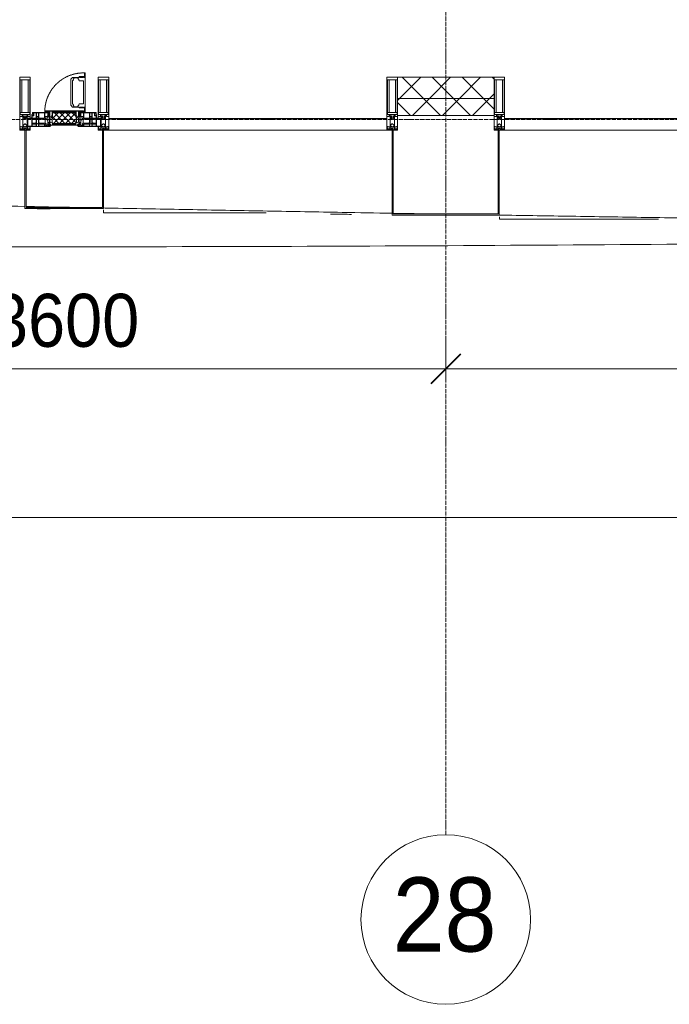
# Model space of a CAD drawing. Header units: millimetres. Extents: x 5617 to 137814, y 7718 to 189336.
# Tile 18 of 97: x 45245 to 48310, y 11226 to 15872. Entities that reach past the tile are written whole.
import ezdxf

# ---------------------------------------------------------------- set-up
doc = ezdxf.new("R2010")
doc.units = ezdxf.units.MM
for name, pattern in [('-D1-02х01', [3, 2, -1]), ('ADSK_Линия сетки', [25, 20, -2.5, 0, -2.5]), ('Линия сетки', [25, 20, -2.5, 0, -2.5])]:
    doc.linetypes.add(name, pattern=pattern)
for name, color, linetype, lineweight in [('Импосты витража', 7, 'Continuous', 18), ('Колонны', 7, 'Continuous', 18), ('Окна', 7, 'Continuous', 18), ('Оси', 7, 'Continuous', 9), ('Панели витража', 7, 'Continuous', 18), ('Размеры', 7, 'Continuous', 9), ('Размеры-100', 7, 'Continuous', 9), ('Стены разрез', 7, 'Continuous', 40), ('Стены штриховка', 7, 'Continuous', 40), ('Форма', 7, 'Continuous', 18), ('Формообразующий элемент-перекрытие', 7, 'Continuous', 18), ('Элементы узлов', 7, 'Continuous', 18)]:
    doc.layers.add(name, color=color, linetype=linetype, lineweight=lineweight)
doc.styles.add('Arial', font='arial.ttf', dxfattribs={"width": 0.9, "height": 250})
doc.styles.add('Arial_1', font='arial.ttf', dxfattribs={"width": 0.9, "height": 350})
doc.dimstyles.new('Основной_2_5_мм', dxfattribs={"dimscale": 304.8, "dimtxt": 255.06485, "dimasz": 0.463911, "dimexe": 0.492126, "dimexo": 0.492126, "dimgap": 0.098425, "dimtad": 1, "dimdec": 0, "dimdsep": 46, "dimtxsty": 'Arial', "dimblk1": 'OBLIQUE', "dimblk2": 'OBLIQUE', "dimsah": 1, "dimcen": 0.09, "dimdle": 0.492126, "dimazin": 2, "dimtfac": 1, "dimtdec": 4, "dimtix": 1, "dimtmove": 0, "dimatfit": 3, "dimfxl": 1, "dimtvp": 1, "dimtolj": 1, "dimtzin": 0, "dimlwd": 20, "dimlwe": 20, "dimarcsym": 2})
pattern_1 = [(45, (0, 0), (-70.71068, 70.71068), []), (135, (0, 0), (-70.71068, -70.71068), [])]

# ---------------------------------------------------------------- blocks, each defined once
blk = doc.blocks.new('System Panel - A_PAN_Glass-7508020-МКСС_К4_L12_41_700_')
at = {"layer": 'Панели витража', "color": 253, "lineweight": 5, "true_color": 0xaaaaaa}
for p, q in [((656.25, 55), (-656.25, 55)), ((-656.25, 55), (-656.25, 0)), ((656.25, 0), (656.25, 55)), ((-656.25, 0), (656.25, 0))]:
    blk.add_line(p, q, dxfattribs=at)
blk = doc.blocks.new('Rectangular Mullion - 50Wx250H-2623690-МКСС_К4_L12_41_700_')
at = {"layer": 'Элементы узлов', "color": 253, "lineweight": 5, "true_color": 0xaaaaaa}
for p, q in [((-25, 65.2), (-25, 250)), ((-25, 250), (0, 250)), ((-23, 237.3), (0, 237.3)), ((-23, 237.3), (-23, 73.6)), ((-14.9, 84), (-14.9, 237.3)), ((25, 250), (0, 250)), ((23, 237.3), (0, 237.3)), ((14.9, 84), (14.9, 237.3)), ((23, 237.3), (23, 73.6)), ((25, 65.2), (25, 250)), ((-14, 65.2), (-25, 65.2)), ((0, 84), (-23, 84)), ((-0.5, 73.6), (-23, 73.6)), ((-14, 71.3), (-14, 65.2)), ((-10, 71.3), (-14, 71.3)), ((-10, 53), (-10, 71.3)), ((-8.7, 53), (-10, 53)), ((-10, 53), (-10, 17)), ((-8.7, 53), (-7, 54.7)), ((-7, 65.2), (-5.9, 67.3)), ((-7, 65.2), (-7, 54.7)), ((-4.1, 67.3), (-5.9, 67.3)), ((-4.1, 67.3), (-2.9, 65.1)), ((-2.9, 65.1), (-2.9, 54.6)), ((-1.3, 53), (-2.9, 54.6)), ((0, 53), (-1.3, 53)), ((0, 84), (23, 84)), ((0, 53), (1.3, 53)), ((0.5, 73.6), (23, 73.6)), ((1.3, 53), (2.9, 54.6)), ((4.1, 67.3), (2.9, 65.1)), ((2.9, 65.1), (2.9, 54.6)), ((4.1, 67.3), (5.9, 67.3)), ((7, 65.2), (5.9, 67.3)), ((7, 65.2), (7, 54.7)), ((8.7, 53), (7, 54.7)), ((8.7, 53), (10, 53)), ((10, 71.3), (14, 71.3)), ((10, 53), (10, 71.3)), ((10, 53), (10, 17)), ((14, 71.3), (14, 65.2)), ((14, 65.2), (25, 65.2)), ((-23.8, 14.6), (-25, 14.2)), ((-25, 0), (-25, 14.2)), ((-22.3, 17), (-23.8, 17)), ((-23.8, 17), (-23.8, 14.6)), ((-22.5, 10.6), (-23.8, 14.6)), ((-22.5, 10.6), (-23.7, 9.9)), ((-23.7, 1.3), (-23.7, 9.9)), ((-23.7, 1.3), (-11.8, 1.3)), ((-23.2, 10.2), (-22.5, 8)), ((-22.5, 8), (-22.5, 4.5)), ((-21.3, 4.5), (-22.5, 4.5)), ((-22.3, 17), (-22.3, 16)), ((-22.3, 16), (-21.3, 16)), ((-19, 17.6), (-21.3, 16)), ((-21.3, 4.5), (-21.3, 6.5)), ((-21.3, 6.5), (-14.2, 6.5)), ((-18.4, 16.6), (-19, 17.6)), ((-7.4, 16.6), (-18.4, 16.6)), ((-14.2, 6.5), (-14.2, 4.5)), ((-13.2, 4.5), (-14.2, 4.5)), ((-13.2, 4.5), (-12.2, 7.2)), ((-12.7, 7.6), (-11.3, 11.4)), ((-12.7, 7.6), (-11.8, 6.9)), ((-12.2, 9), (-12.2, 14.8)), ((-12.2, 14.8), (0, 14.8)), ((-11.8, 1.3), (-11.8, 6.9)), ((-10.5, 11.2), (-11.3, 11.4)), ((-10.5, 1.5), (-10.5, 11.2)), ((-4.8, 1.5), (-10.5, 1.5)), ((-10, 17), (-7.5, 17)), ((-8.5, 23), (-1.5, 30)), ((-8.5, 18.5), (-8.5, 23)), ((-7.5, 18.5), (-8.5, 18.5)), ((-7.5, 17), (-7.5, 18.5)), ((-7.4, 18), (-7.4, 16.6)), ((-2.6, 18), (-7.4, 18)), ((0, 8), (-4.8, 8)), ((-4.8, 1.5), (-4.8, 8)), ((-2.6, 18), (-2.6, 16.8)), ((-2.6, 16.8), (0, 16.8)), ((-1.5, 30), (0, 30)), ((1.5, 30), (0, 30)), ((2.6, 16.8), (0, 16.8)), ((0, 14.8), (0, 16.8)), ((0, 14.8), (0, 16.8)), ((12.2, 14.8), (0, 14.8)), ((0, 0), (0, 8)), ((0, 8), (4.8, 8)), ((0, 0), (0, 8)), ((8.5, 23), (1.5, 30)), ((2.6, 18), (2.6, 16.8)), ((2.6, 18), (7.4, 18)), ((4.8, 1.5), (4.8, 8)), ((4.8, 1.5), (10.5, 1.5)), ((7.4, 18), (7.4, 16.6)), ((7.4, 16.6), (18.4, 16.6)), ((7.5, 18.5), (8.5, 18.5)), ((7.5, 17), (7.5, 18.5)), ((10, 17), (7.5, 17)), ((8.5, 18.5), (8.5, 23)), ((10.5, 11.2), (11.3, 11.4)), ((10.5, 1.5), (10.5, 11.2)), ((12.7, 7.6), (11.3, 11.4)), ((12.7, 7.6), (11.8, 6.9)), ((11.8, 1.3), (11.8, 6.9)), ((23.7, 1.3), (11.8, 1.3)), ((12.2, 9), (12.2, 14.8)), ((13.2, 4.5), (12.2, 7.2)), ((13.2, 4.5), (14.2, 4.5)), ((21.3, 6.5), (14.2, 6.5)), ((14.2, 6.5), (14.2, 4.5)), ((18.4, 16.6), (19, 17.6)), ((19, 17.6), (21.3, 16)), ((22.3, 16), (21.3, 16)), ((21.3, 4.5), (21.3, 6.5)), ((21.3, 4.5), (22.5, 4.5)), ((22.3, 17), (22.3, 16)), ((22.3, 17), (23.8, 17)), ((22.5, 10.6), (23.8, 14.6)), ((22.5, 10.6), (23.7, 9.9)), ((23.2, 10.2), (22.5, 8)), ((22.5, 8), (22.5, 4.5)), ((23.7, 1.3), (23.7, 9.9)), ((23.8, 17), (23.8, 14.6)), ((23.8, 14.6), (25, 14.2)), ((25, 0), (25, 14.2)), ((-25, 0), (0, 0)), ((25, 0), (0, 0))]:
    blk.add_line(p, q, dxfattribs=at)
for centre, start, end in [((-0.5, 73.1), 360, 90), ((0.5, 73.1), 90, 180)]:
    blk.add_arc(centre, 0.5, start, end, dxfattribs=at)
blk = doc.blocks.new('Rectangular Mullion - R_StandardFrame_50Wx250H-V62-МКСС_К4_L12_41_700_')
at = {"layer": 'Импосты витража', "color": 253, "lineweight": 5, "true_color": 0xaaaaaa}
for p, q in [((-25, -250), (-25, 0)), ((-25, 0), (0, 0)), ((5, 0), (25, 0)), ((25, 0), (25, -250)), ((25, -250), (-25, -250))]:
    blk.add_line(p, q, dxfattribs=at)
blk = doc.blocks.new('Rectangular Mullion - R_StandardFrame_50Wx250H-7505731-МКСС_К4_L12_41_700_')
at = {"layer": 'Импосты витража', "color": 253, "lineweight": 5, "true_color": 0xaaaaaa}
for p, q in [((-25, -250), (-25, 0)), ((-25, 0), (-5, 0)), ((0, 0), (25, 0)), ((25, 0), (25, -250)), ((25, -250), (-25, -250))]:
    blk.add_line(p, q, dxfattribs=at)
blk = doc.blocks.new('System Panel - A_PAN_Glass-7508972-МКСС_К4_L12_41_700_')
at = {"layer": 'Панели витража', "color": 253, "lineweight": 5, "true_color": 0xaaaaaa}
for p, q in [((656.25, 55), (-656.25, 55)), ((-656.25, 55), (-656.25, 0)), ((656.25, 0), (656.25, 55)), ((-656.25, 0), (656.25, 0))]:
    blk.add_line(p, q, dxfattribs=at)
blk = doc.blocks.new('A_PAN_Створка - 383мм-V72-МКСС_К4_L12_41_700_')
at = {"layer": 'Панели витража', "lineweight": 5}
h = blk.add_hatch(dxfattribs=at)
h.set_pattern_fill('FP_8', color=256, style=0, pattern_type=2)
h.set_pattern_definition([(45, (-109750, -15350), (-14.1421356, 14.1421356), []), (135, (-109750, -15350), (-14.1421356, -14.1421356), [])])
h.paths.add_polyline_path([(-54.5, 31.8), (54.5, 31.8), (54.9, 34.1), (57.2, 36.4), (57.2, 60.8), (54.6, 63.4), (53.6, 82.7), (-54.6, 81.8), (-54.6, 63.4), (-57.2, 60.8), (-57.2, 36.4), (-54.9, 34.1)])
at = {"layer": 'Окна', "lineweight": 5}
for p, q in [((39.7, 249), (31.1, 240.4)), ((31.1, 117.6), (31.1, 240.4)), ((41.4, 234.2), (39.1, 233.8)), ((39.1, 179), (39.1, 233.8)), ((70.1, 249), (39.7, 249)), ((41.4, 234.2), (43.5, 236.3)), ((45, 244.7), (42.3, 239.8)), ((42.3, 239.8), (43.5, 236.3)), ((45.9, 246.8), (45, 244.7)), ((63.3, 246.8), (45.9, 246.8)), ((64.1, 245), (63.3, 246.8)), ((64.1, 245), (66.7, 241)), ((66.7, 241), (68.6, 239.7)), ((68.6, 239.7), (68.6, 236.4)), ((68.6, 236.4), (71.1, 233.9)), ((70.1, 252.9), (70.1, 249)), ((95.1, 252.9), (70.1, 252.9)), ((71.1, 233.9), (89.5, 233.9)), ((74.1, 248.4), (74.1, 252.9)), ((89.1, 248.4), (74.1, 248.4)), ((89.1, 252.9), (89.1, 248.4)), ((89.5, 233.9), (90.6, 232.8)), ((90.6, 125.2), (90.6, 232.8)), ((93.1, 248.4), (93.1, 252.9)), ((97.9, 248.4), (93.1, 248.4)), ((95.1, 270.5), (95.1, 252.9)), ((99.6, 270.5), (95.1, 270.5)), ((97.9, 262.4), (95.1, 262.4)), ((97.9, 262.4), (97.9, 248.4)), ((99.6, 270.5), (99.6, 87.5)), ((39.1, 179), (39.1, 124.2)), ((39.7, 109), (31.1, 117.6)), ((41.4, 123.8), (39.1, 124.2)), ((70.1, 109), (39.7, 109)), ((41.4, 123.8), (43.5, 121.7)), ((42.3, 118.2), (43.5, 121.7)), ((45, 113.3), (42.3, 118.2)), ((45.9, 111.2), (45, 113.3)), ((63.3, 111.2), (45.9, 111.2)), ((64.1, 113), (63.3, 111.2)), ((64.1, 113), (66.7, 117)), ((66.7, 117), (68.6, 118.3)), ((68.6, 121.6), (71.1, 124.1)), ((68.6, 118.3), (68.6, 121.6)), ((70.1, 105.1), (70.1, 109)), ((95.1, 105.1), (70.1, 105.1)), ((71.1, 124.1), (89.5, 124.1)), ((74.1, 109.6), (74.1, 105.1)), ((89.1, 109.6), (74.1, 109.6)), ((89.1, 105.1), (89.1, 109.6)), ((89.5, 124.1), (90.6, 125.2)), ((93.1, 109.6), (93.1, 105.1)), ((97.9, 109.6), (93.1, 109.6)), ((95.1, 87.5), (95.1, 105.1)), ((97.9, 95.6), (95.1, 95.6)), ((97.9, 95.6), (97.9, 109.6)), ((-171, 57), (-156, 57)), ((-171, 17), (-171, 57)), ((-153, 73.5), (-150, 73.5)), ((-153, 60), (-153, 73.5)), ((-150, 84), (-78, 84)), ((-150, 73.5), (-150, 84)), ((-91.5, 92), (91.5, 92)), ((-91.5, 87.5), (-91.5, 92)), ((-73.9, 87.5), (-91.5, 87.5)), ((-78, 84), (-78, 23.5)), ((-73.9, 62.5), (-73.9, 87.5)), ((-70, 62.5), (-73.9, 62.5)), ((-70, 32.1), (-70, 62.5)), ((70, 62.5), (70, 32.1)), ((73.9, 62.5), (70, 62.5)), ((73.9, 87.5), (73.9, 62.5)), ((91.5, 87.5), (73.9, 87.5)), ((78, 84), (150, 84)), ((78, 23.5), (78, 84)), ((91.5, 92), (91.5, 87.5)), ((99.6, 87.5), (95.1, 87.5)), ((150, 84), (150, 73.5)), ((150, 73.5), (153, 73.5)), ((153, 73.5), (153, 60)), ((156, 57), (171, 57)), ((171, 57), (171, 17)), ((-67.9, 17), (-171, 17)), ((-78, 23.5), (-67.9, 23.5)), ((-61.4, 23.5), (-70, 32.1)), ((-67.9, 23.5), (-64.6, 26.8)), ((-67.9, 17), (-67.9, 23.5)), ((-61.4, 23.5), (-67.9, 17)), ((-64.6, 26.8), (-61.4, 23.5)), ((61.4, 23.5), (-61.4, 23.5)), ((70, 32.1), (61.4, 23.5)), ((61.4, 23.5), (64.6, 26.8)), ((67.9, 17), (61.4, 23.5)), ((64.6, 26.8), (67.9, 23.5)), ((67.9, 23.5), (67.9, 17)), ((67.9, 23.5), (78, 23.5)), ((171, 17), (67.9, 17))]:
    blk.add_line(p, q, dxfattribs=at)
at = {"layer": 'Окна', "color": 253, "lineweight": 5, "true_color": 0xaaaaaa}
for p, q in [((-171, 55.5), (-152, 55.5)), ((-152, 20), (-152, 73.5)), ((-150.5, 69.5), (-150.5, 73.5)), ((-145, 69.5), (-150.5, 69.5)), ((-150.5, 33.6), (-150.5, 68)), ((-150.5, 68), (-143.5, 68)), ((-150.5, 56.6), (-132.4, 56.6)), ((-136.4, 52.4), (-150.5, 52.4)), ((-148.5, 82.5), (-132.4, 82.5)), ((-148.5, 81), (-148.5, 82.5)), ((-143.5, 81), (-148.5, 81)), ((-145, 69.5), (-145, 79.5)), ((-143.5, 68), (-143.5, 81)), ((-137.2, 54.8), (-135.8, 50.8)), ((-132.5, 54.8), (-137.2, 54.8)), ((-132.1, 49), (-135.8, 50.8)), ((-132.5, 53.8), (-133.4, 52)), ((-133.4, 52), (-130.1, 50.4)), ((-132.5, 53.8), (-132.5, 54.8)), ((-132.4, 56.6), (-132.4, 82.5)), ((-132.1, 49), (-132.1, 36.8)), ((-131, 82.5), (-120.8, 82.5)), ((-131, 82.5), (-131, 64.6)), ((-131, 64.6), (-120.8, 64.6)), ((-131, 56.5), (-131, 62.6)), ((-120.8, 62.6), (-131, 62.6)), ((-131, 56.5), (-120.8, 56.5)), ((-131, 55.1), (-131, 52.7)), ((-120.8, 55.1), (-131, 55.1)), ((-129.4, 51.1), (-131, 52.7)), ((-130.1, 50.4), (-129.4, 51.1)), ((-130.1, 35.3), (-130.1, 50.4)), ((-122.4, 51.1), (-120.8, 52.7)), ((-121.7, 50.4), (-122.4, 51.1)), ((-118.4, 52), (-121.7, 50.4)), ((-121.7, 35.3), (-121.7, 50.4)), ((-120.8, 82.5), (-120.8, 64.6)), ((-120.8, 56.5), (-120.8, 62.6)), ((-120.8, 55.1), (-120.8, 52.7)), ((-119.7, 49), (-115.9, 50.8)), ((-119.7, 49), (-119.7, 36.8)), ((-119.3, 82.5), (-92.5, 82.5)), ((-119.3, 56.6), (-119.3, 82.5)), ((-92.5, 56.6), (-119.3, 56.6)), ((-119.3, 54.8), (-114.6, 54.8)), ((-119.3, 53.8), (-119.3, 54.8)), ((-119.3, 53.8), (-118.4, 52)), ((-114.6, 54.8), (-115.9, 50.8)), ((-94.1, 52.5), (-115.3, 52.5)), ((-89.9, 50.9), (-94.1, 52.5)), ((-92.5, 56.6), (-92.5, 82.5)), ((-90.8, 82.5), (-79.5, 82.5)), ((-90.8, 64.6), (-90.8, 82.5)), ((-80.1, 64.6), (-90.8, 64.6)), ((-90.8, 62.7), (-90.8, 56.6)), ((-80.4, 62.7), (-90.8, 62.7)), ((-90.8, 56.6), (-85.9, 56.6)), ((-89.9, 52.2), (-88.6, 53.5)), ((-89.9, 52.2), (-89.9, 50.9)), ((-89.9, 35.1), (-89.9, 50.9)), ((-85.9, 53.5), (-88.6, 53.5)), ((-85.9, 56.6), (-85.9, 53.5)), ((-85.9, 53.5), (-78, 45.6)), ((-85, 84), (-85, 87.5)), ((-85, 87.5), (-78, 87.5)), ((-78, 84), (-85, 84)), ((-80.4, 61.1), (-80.4, 62.7)), ((-78, 61.1), (-80.4, 61.1)), ((-80.1, 66.1), (-80.1, 64.6)), ((-78, 66.1), (-80.1, 66.1)), ((-79.5, 82.5), (-79.5, 80.6)), ((-79.5, 80.6), (-78, 80.6)), ((-78, 87.5), (-78, 84)), ((-78, 66.1), (-78, 61.1)), ((78, 87.5), (78, 84)), ((85, 87.5), (78, 87.5)), ((78, 84), (85, 84)), ((79.5, 80.6), (78, 80.6)), ((78, 66.1), (78, 61.1)), ((78, 66.1), (80.1, 66.1)), ((78, 61.1), (80.4, 61.1)), ((85.9, 53.5), (78, 45.6)), ((90.8, 82.5), (79.5, 82.5)), ((79.5, 82.5), (79.5, 80.6)), ((80.1, 66.1), (80.1, 64.6)), ((80.1, 64.6), (90.8, 64.6)), ((80.4, 62.7), (90.8, 62.7)), ((80.4, 61.1), (80.4, 62.7)), ((85, 84), (85, 87.5)), ((85.9, 56.6), (85.9, 53.5)), ((90.8, 56.6), (85.9, 56.6)), ((85.9, 53.5), (88.6, 53.5)), ((89.9, 52.2), (88.6, 53.5)), ((89.9, 50.9), (94.1, 52.5)), ((89.9, 52.2), (89.9, 50.9)), ((89.9, 35.1), (89.9, 50.9)), ((90.8, 64.6), (90.8, 82.5)), ((90.8, 62.7), (90.8, 56.6)), ((119.3, 82.5), (92.5, 82.5)), ((92.5, 56.6), (92.5, 82.5)), ((92.5, 56.6), (119.3, 56.6)), ((94.1, 52.5), (115.3, 52.5)), ((114.6, 54.8), (115.9, 50.8)), ((119.3, 54.8), (114.6, 54.8)), ((119.7, 49), (115.9, 50.8)), ((119.3, 53.8), (118.4, 52)), ((118.4, 52), (121.7, 50.4)), ((119.3, 56.6), (119.3, 82.5)), ((119.3, 53.8), (119.3, 54.8)), ((119.7, 49), (119.7, 36.8)), ((120.8, 82.5), (120.8, 64.6)), ((131, 82.5), (120.8, 82.5)), ((131, 64.6), (120.8, 64.6)), ((120.8, 56.5), (120.8, 62.6)), ((120.8, 62.6), (131, 62.6)), ((131, 56.5), (120.8, 56.5)), ((120.8, 55.1), (120.8, 52.7)), ((120.8, 55.1), (131, 55.1)), ((122.4, 51.1), (120.8, 52.7)), ((121.7, 50.4), (122.4, 51.1)), ((121.7, 35.3), (121.7, 50.4)), ((129.4, 51.1), (131, 52.7)), ((130.1, 50.4), (129.4, 51.1)), ((133.4, 52), (130.1, 50.4)), ((130.1, 35.3), (130.1, 50.4)), ((131, 82.5), (131, 64.6)), ((131, 56.5), (131, 62.6)), ((131, 55.1), (131, 52.7)), ((132.1, 49), (135.8, 50.8)), ((132.1, 49), (132.1, 36.8)), ((132.4, 56.6), (132.4, 82.5)), ((148.5, 82.5), (132.4, 82.5)), ((150.5, 56.6), (132.4, 56.6)), ((132.5, 54.8), (137.2, 54.8)), ((132.5, 53.8), (132.5, 54.8)), ((132.5, 53.8), (133.4, 52)), ((137.2, 54.8), (135.8, 50.8)), ((136.4, 52.4), (150.5, 52.4)), ((143.5, 81), (148.5, 81)), ((143.5, 68), (143.5, 81)), ((150.5, 68), (143.5, 68)), ((145, 69.5), (145, 79.5)), ((145, 69.5), (150.5, 69.5)), ((148.5, 81), (148.5, 82.5)), ((150.5, 69.5), (150.5, 73.5)), ((150.5, 33.6), (150.5, 68)), ((152, 20), (152, 73.5)), ((171, 55.5), (152, 55.5)), ((-171, 18.5), (-153.5, 18.5)), ((-153.5, 18.5), (-152, 20)), ((-136.3, 33.6), (-150.5, 33.6)), ((-150.5, 29.4), (-132.4, 29.4)), ((-150.5, 17), (-150.5, 29.4)), ((-132.4, 18.6), (-150.5, 18.6)), ((-137.2, 31), (-135.8, 35)), ((-132.5, 31), (-137.2, 31)), ((-132.1, 36.8), (-135.8, 35)), ((-133.4, 33.7), (-130.1, 35.3)), ((-132.5, 31.9), (-133.4, 33.7)), ((-132.5, 31.9), (-132.5, 31)), ((-132.4, 29.4), (-132.4, 18.6)), ((-129.4, 34.6), (-131, 33)), ((-131, 30.9), (-131, 33)), ((-120.8, 30.9), (-131, 30.9)), ((-131, 29.5), (-120.8, 29.5)), ((-131, 18.2), (-131, 29.5)), ((-120.8, 18.2), (-131, 18.2)), ((-130.1, 35.3), (-129.4, 34.6)), ((-121.7, 35.3), (-122.4, 34.6)), ((-122.4, 34.6), (-120.8, 33)), ((-118.4, 33.7), (-121.7, 35.3)), ((-120.8, 30.9), (-120.8, 33)), ((-120.8, 18.2), (-120.8, 29.5)), ((-119.7, 36.8), (-115.9, 35)), ((-119.3, 31.9), (-118.4, 33.7)), ((-119.3, 31.9), (-119.3, 31)), ((-119.3, 31), (-114.6, 31)), ((-92.5, 29.4), (-119.3, 29.4)), ((-119.3, 29.4), (-119.3, 18.6)), ((-119.3, 18.6), (-92.5, 18.6)), ((-114.6, 31), (-115.9, 35)), ((-94.1, 33.5), (-115.4, 33.5)), ((-89.9, 35.1), (-94.1, 33.5)), ((-92.5, 18.6), (-92.5, 29.4)), ((-90.8, 18.5), (-90.8, 29.4)), ((-90.8, 29.4), (-85.9, 29.4)), ((-87.3, 18.5), (-90.8, 18.5)), ((-89.9, 32.5), (-89.9, 35.1)), ((-85.9, 32.5), (-89.9, 32.5)), ((-87.3, 21.9), (-85.9, 21.9)), ((-87.3, 20.4), (-87.3, 21.9)), ((-87.3, 20.4), (-87.3, 18.5)), ((-84.8, 20.4), (-87.3, 20.4)), ((-85.9, 29.4), (-85.9, 32.5)), ((-85.9, 21.9), (-85.9, 29.4)), ((-85.9, 18.2), (-85.9, 20.4)), ((-75.9, 18.2), (-85.9, 18.2)), ((-83.4, 20.4), (-84.8, 20.4)), ((-70, 33.8), (-83.4, 20.4)), ((-78, 45.6), (-78, 36.8)), ((-78, 36.8), (-70, 36.8)), ((-75.9, 23.5), (-73, 23.5)), ((-75.9, 21.5), (-75.9, 23.5)), ((-75.9, 21.5), (-75.9, 18.2)), ((-74.9, 21.5), (-75.9, 21.5)), ((-74.9, 17.9), (-74.9, 21.5)), ((-68.9, 17.9), (-74.9, 17.9)), ((-67.2, 29.3), (-73, 23.5)), ((-70, 36.8), (-70, 33.8)), ((-68.9, 21.5), (-68.9, 17.9)), ((-67.9, 21.5), (-68.9, 21.5)), ((-67.9, 23.5), (-64.6, 26.8)), ((-67.9, 21.5), (-67.9, 23.5)), ((-64.6, 26.8), (-67.2, 29.3)), ((64.6, 26.8), (67.2, 29.3)), ((67.9, 23.5), (64.6, 26.8)), ((67.2, 29.3), (73, 23.5)), ((67.9, 21.5), (67.9, 23.5)), ((67.9, 21.5), (68.9, 21.5)), ((68.9, 21.5), (68.9, 17.9)), ((68.9, 17.9), (74.9, 17.9)), ((70, 36.8), (70, 33.8)), ((78, 36.8), (70, 36.8)), ((70, 33.8), (83.4, 20.4)), ((75.9, 23.5), (73, 23.5)), ((74.9, 21.5), (75.9, 21.5)), ((74.9, 17.9), (74.9, 21.5)), ((75.9, 21.5), (75.9, 23.5)), ((75.9, 21.5), (75.9, 18.2)), ((75.9, 18.2), (85.9, 18.2)), ((78, 45.6), (78, 36.8)), ((83.4, 20.4), (84.8, 20.4)), ((84.8, 20.4), (87.3, 20.4)), ((85.9, 32.5), (89.9, 32.5)), ((85.9, 29.4), (85.9, 32.5)), ((85.9, 21.9), (85.9, 29.4)), ((90.8, 29.4), (85.9, 29.4)), ((87.3, 21.9), (85.9, 21.9)), ((85.9, 18.2), (85.9, 20.4)), ((87.3, 20.4), (87.3, 21.9)), ((87.3, 20.4), (87.3, 18.5)), ((87.3, 18.5), (90.8, 18.5)), ((89.9, 35.1), (94.1, 33.5)), ((89.9, 32.5), (89.9, 35.1)), ((90.8, 18.5), (90.8, 29.4)), ((92.5, 18.6), (92.5, 29.4)), ((92.5, 29.4), (119.3, 29.4)), ((119.3, 18.6), (92.5, 18.6)), ((94.1, 33.5), (115.4, 33.5)), ((114.6, 31), (115.9, 35)), ((119.3, 31), (114.6, 31)), ((119.7, 36.8), (115.9, 35)), ((118.4, 33.7), (121.7, 35.3)), ((119.3, 31.9), (118.4, 33.7)), ((119.3, 31.9), (119.3, 31)), ((119.3, 29.4), (119.3, 18.6)), ((122.4, 34.6), (120.8, 33)), ((120.8, 30.9), (120.8, 33)), ((120.8, 30.9), (131, 30.9)), ((120.8, 18.2), (120.8, 29.5)), ((131, 29.5), (120.8, 29.5)), ((120.8, 18.2), (131, 18.2)), ((121.7, 35.3), (122.4, 34.6)), ((130.1, 35.3), (129.4, 34.6)), ((129.4, 34.6), (131, 33)), ((133.4, 33.7), (130.1, 35.3)), ((131, 30.9), (131, 33)), ((131, 18.2), (131, 29.5)), ((132.1, 36.8), (135.8, 35)), ((150.5, 29.4), (132.4, 29.4)), ((132.4, 29.4), (132.4, 18.6)), ((132.4, 18.6), (150.5, 18.6)), ((132.5, 31.9), (133.4, 33.7)), ((132.5, 31.9), (132.5, 31)), ((132.5, 31), (137.2, 31)), ((137.2, 31), (135.8, 35)), ((136.3, 33.6), (150.5, 33.6)), ((150.5, 17), (150.5, 29.4)), ((153.5, 18.5), (152, 20)), ((171, 18.5), (153.5, 18.5))]:
    blk.add_line(p, q, dxfattribs=at)
at = {"layer": 'Окна', "linetype": '-D1-02х01', "lineweight": 5}
blk.add_arc((91.4, 87.5), 183, 88.8555, 178.5909, dxfattribs=at)
at = {"layer": 'Окна', "lineweight": 5}
for centre, start, end in [((-156, 60), 270, 360), ((156, 60), 180, 270)]:
    blk.add_arc(centre, 3, start, end, dxfattribs=at)
at = {"layer": 'Элементы узлов', "color": 253, "lineweight": 5, "true_color": 0xaaaaaa}
for p, q in [((-91.5, 92), (-91.5, 87.5)), ((-91.5, 92), (91.5, 92)), ((-91.5, 87.5), (-73.9, 87.5)), ((-83.4, 90.3), (-69.4, 90.3)), ((-83.4, 90.3), (-83.4, 87.5)), ((-73.9, 87.5), (-73.9, 62.5)), ((-69.4, 85.5), (-73.9, 85.5)), ((-73.9, 81.5), (-69.4, 81.5)), ((-69.4, 66.5), (-73.9, 66.5)), ((-73.9, 62.5), (-70, 62.5)), ((-70, 62.5), (-70, 32.1)), ((-69.4, 90.3), (-69.4, 85.5)), ((-69.4, 81.5), (-69.4, 66.5)), ((-67.9, 89.3), (-66.9, 90.3)), ((-67.9, 62.5), (-67.9, 89.3)), ((-61.7, 62.5), (-67.9, 62.5)), ((-66, 56.5), (-67.8, 55.7)), ((-67.8, 55.7), (-67.8, 38.3)), ((-66.9, 90.3), (-57.4, 90.3)), ((-66, 56.5), (-62, 59.1)), ((-62, 59.1), (-60.7, 61)), ((-60.1, 67.7), (-61.7, 64.9)), ((-61.7, 64.9), (-61.7, 62.5)), ((-60.7, 61), (-57.4, 61)), ((-56.4, 67.7), (-60.1, 67.7)), ((-57.4, 90.3), (-56.4, 89.4)), ((-57.4, 61), (-54.9, 63.5)), ((-54.6, 63.4), (-57.2, 60.8)), ((-57.2, 60.8), (-57.2, 36.4)), ((-56.4, 89.4), (-56.4, 67.7)), ((-53.9, 90.3), (-54.9, 89.3)), ((-54.9, 89.3), (-54.9, 85.6)), ((-54.9, 85.6), (-53.9, 84.6)), ((-54.9, 81.9), (-53.8, 83)), ((-54.9, 63.5), (-54.9, 81.9)), ((-53.6, 82.7), (-54.6, 81.8)), ((-54.6, 81.8), (-54.6, 63.4)), ((53.9, 90.3), (-53.9, 90.3)), ((-53.9, 84.6), (53.9, 84.6)), ((53.8, 83), (-53.8, 83)), ((53.6, 82.7), (-53.6, 82.7)), ((54.6, 81.8), (53.6, 82.7)), ((54.9, 81.9), (53.8, 83)), ((53.9, 90.3), (54.9, 89.3)), ((54.9, 85.6), (53.9, 84.6)), ((54.6, 63.4), (54.6, 81.8)), ((57.2, 60.8), (54.6, 63.4)), ((54.9, 89.3), (54.9, 85.6)), ((54.9, 63.5), (54.9, 81.9)), ((57.4, 61), (54.9, 63.5)), ((57.4, 90.3), (56.4, 89.4)), ((56.4, 89.4), (56.4, 67.7)), ((56.4, 67.7), (60.1, 67.7)), ((57.2, 36.4), (57.2, 60.8)), ((66.9, 90.3), (57.4, 90.3)), ((60.7, 61), (57.4, 61)), ((60.1, 67.7), (61.7, 64.9)), ((62, 59.1), (60.7, 61)), ((61.7, 64.9), (61.7, 62.5)), ((61.7, 62.5), (67.9, 62.5)), ((66, 56.5), (62, 59.1)), ((66, 56.5), (67.8, 55.7)), ((67.9, 89.3), (66.9, 90.3)), ((67.8, 55.7), (67.8, 38.3)), ((67.9, 62.5), (67.9, 89.3)), ((69.4, 90.3), (69.4, 85.5)), ((83.4, 90.3), (69.4, 90.3)), ((69.4, 85.5), (73.9, 85.5)), ((69.4, 81.5), (69.4, 66.5)), ((73.9, 81.5), (69.4, 81.5)), ((69.4, 66.5), (73.9, 66.5)), ((70, 62.5), (70, 32.1)), ((73.9, 62.5), (70, 62.5)), ((91.5, 87.5), (73.9, 87.5)), ((73.9, 87.5), (73.9, 62.5)), ((83.4, 90.3), (83.4, 87.5)), ((91.5, 92), (91.5, 87.5)), ((-70, 32.1), (-61.4, 23.5)), ((-67.8, 38.3), (-65.7, 37.4)), ((-65.7, 37.4), (-60.8, 34.7)), ((61.4, 23.5), (-61.4, 23.5)), ((-60.8, 34.7), (-57.3, 35.9)), ((-55.2, 33.8), (-57.3, 35.9)), ((-57.2, 36.4), (-54.9, 34.1)), ((-55.2, 33.8), (-54.8, 31.5)), ((-54.9, 34.1), (-54.5, 31.8)), ((-53.9, 30.5), (-54.9, 29.5)), ((-54.9, 29.5), (-54.9, 25.8)), ((-54.9, 25.8), (-53.9, 24.8)), ((0, 31.5), (-54.8, 31.5)), ((-54.5, 31.8), (54.5, 31.8)), ((53.9, 30.5), (-53.9, 30.5)), ((-53.9, 24.8), (53.9, 24.8)), ((0, 31.5), (54.8, 31.5)), ((53.9, 30.5), (54.9, 29.5)), ((54.9, 25.8), (53.9, 24.8)), ((54.5, 31.8), (54.9, 34.1)), ((55.2, 33.8), (54.8, 31.5)), ((54.9, 34.1), (57.2, 36.4)), ((54.9, 29.5), (54.9, 25.8)), ((55.2, 33.8), (57.3, 35.9)), ((60.8, 34.7), (57.3, 35.9)), ((65.7, 37.4), (60.8, 34.7)), ((70, 32.1), (61.4, 23.5)), ((67.8, 38.3), (65.7, 37.4))]:
    blk.add_line(p, q, dxfattribs=at)
blk = doc.blocks.new('Rectangular Mullion - R_StandardFrame_50Wx250H-V67-МКСС_К4_L12_41_700_')
at = {"layer": 'Импосты витража', "color": 253, "lineweight": 5, "true_color": 0xaaaaaa}
for p, q in [((-25, -250), (-25, 0)), ((-25, 0), (0, 0)), ((5, 0), (25, 0)), ((25, 0), (25, -17)), ((25, -57), (25, -250)), ((25, -250), (-25, -250))]:
    blk.add_line(p, q, dxfattribs=at)
blk = doc.blocks.new('Rectangular Mullion - R_StandardFrame_50Wx250H-V68-МКСС_К4_L12_41_700_')
at = {"layer": 'Импосты витража', "color": 253, "lineweight": 5, "true_color": 0xaaaaaa}
for p, q in [((-25, -17), (-25, 0)), ((-25, 0), (-5, 0)), ((0, 0), (25, 0)), ((25, 0), (25, -250)), ((-25, -250), (-25, -57)), ((25, -250), (-25, -250))]:
    blk.add_line(p, q, dxfattribs=at)
blk = doc.blocks.new('A_SLK_PAN_Type1 - Прямой тип панели-6537641-МКСС_К4_L12_41_700_')
at = {"layer": 'Колонны', "lineweight": 5}
for p, q in [((-252.5, 400), (252.5, 400)), ((-252.5, 0), (-252.5, 400)), ((-247.5, 395), (-247.5, 0)), ((247.5, 395), (-247.5, 395)), ((247.5, 0), (247.5, 395)), ((252.5, 400), (252.5, 0)), ((-247.5, 0), (-252.5, 0)), ((252.5, 0), (247.5, 0))]:
    blk.add_line(p, q, dxfattribs=at)
blk = doc.blocks.new('A_SLK_PAN_Type1 - Прямой тип панели Ф-1_1-7501564-МКСС_К4_L12_41_700_')
at = {"layer": 'Колонны', "lineweight": 5}
for p, q in [((-185, 370), (185, 370)), ((-185, 0), (-185, 370)), ((-180, 365), (-180, 0)), ((180, 365), (-180, 365)), ((180, 0), (180, 365)), ((185, 370), (185, 0)), ((-180, 0), (-185, 0)), ((185, 0), (180, 0))]:
    blk.add_line(p, q, dxfattribs=at)
blk = doc.blocks.new('A_OGR_PAN_Отлив - A_OGR_PAN_Отлив-6121347-МКСС_К4_L12_41_700_')
at = {"layer": 'Колонны', "color": 253, "lineweight": 5, "true_color": 0xaaaaaa}
for q in [(-681.2, -408.4), (69.3, -420)]:
    blk.add_line((-681.2, -420), q, dxfattribs=at)
blk = doc.blocks.new('A_OGR_PAN_Отлив - A_OGR_PAN_Отлив-6121338-МКСС_К4_L12_41_700_')
at = {"layer": 'Колонны', "color": 253, "lineweight": 5, "true_color": 0xaaaaaa}
for q in [(-681.2, -376.1), (86.9, -390)]:
    blk.add_line((-681.2, -390), q, dxfattribs=at)
blk = doc.blocks.new('135_SLK_K4_AR_FCD_rvt-1-МКСС_К4_L12_41_700_')
at = {"layer": 'Стены разрез', "lineweight": 5, "true_color": 0xaaaaaa}
h = blk.add_hatch(dxfattribs=at)
h.set_pattern_fill('FP_4', color=253, style=0, pattern_type=2)
h.set_pattern_definition(pattern_1)
h.paths.add_polyline_path([(111777.5, 15500), (111777.5, 15600), (111322.5, 15600), (111322.5, 15500), (111338.4, 15500)])
h = blk.add_hatch(dxfattribs=at)
h.set_pattern_fill('FP_4', color=253, style=0, pattern_type=2)
h.set_pattern_definition(pattern_1)
h.paths.add_polyline_path([(111322.5, 15420), (111777.5, 15420), (111777.5, 15500), (111322.5, 15500)])
at = {"layer": 'Стены разрез', "color": 253, "lineweight": 9, "true_color": 0xaaaaaa}
for p, q in [((111777.5, 15600), (111322.5, 15600)), ((111322.5, 15600), (111322.5, 15420)), ((111777.5, 15420), (111777.5, 15600)), ((111322.5, 15420), (111777.5, 15420))]:
    blk.add_line(p, q, dxfattribs=at)
at = {"layer": 'Стены штриховка', "color": 253, "lineweight": 9, "true_color": 0xaaaaaa}
blk.add_line((111777.5, 15500), (111322.5, 15500), dxfattribs=at)
at = {"layer": 'Форма', "color": 253, "lineweight": 5, "true_color": 0xaaaaaa}
blk.add_open_spline([(92457.8, 15043.8), (97834.9, 14924.9), (105243.7, 14760.2), (112939.9, 14812.1), (114511.7, 14829.1)], degree=3, knots=[25.032129, 25.032129, 25.032129, 25.032129, 55.669869, 63.58486, 63.58486, 63.58486, 63.58486], dxfattribs=at)
at = {"layer": 'Форма', "color": 253, "lineweight": 9, "true_color": 0xaaaaaa}
for points, knots in [([(108130.1, 15019.8), (108167.1, 15019.1), (108321.6, 15015.8), (108593.7, 15010.1), (108946.3, 15002.8), (109270, 14996.3), (109476.2, 14992.2), (109565, 14990.4)], [-0.70099133, -0.70099133, -0.70099133, -0.70099133, -0.69827586, -0.68965517, -0.68103448, -0.67241379, -0.66590285, -0.66590285, -0.66590285, -0.66590285]), ([(109569.9, 14990.3), (109597, 14989.8), (109689.9, 14988), (109782.8, 14986.2), (109848.5, 14984.9)], [-0.66578245, -0.66578245, -0.66578245, -0.66578245, -0.663793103, -0.658968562, -0.658968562, -0.658968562, -0.658968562]), ([(109935, 14983.2), (109957.9, 14982.8), (110098.4, 14980.1), (110356.4, 14975.2), (110708.9, 14968.7), (111022.5, 14963), (111218.8, 14959.6), (111297.5, 14958.2)], [-0.65685497, -0.65685497, -0.65685497, -0.65685497, -0.65517241, -0.64655172, -0.63793103, -0.62931034, -0.62353768, -0.62353768, -0.62353768, -0.62353768]), ([(111302.4, 14958.1), (111339.6, 14957.5), (111401.5, 14956.4), (111463.3, 14955.3), (111488, 14954.9)], [-0.623416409, -0.623416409, -0.623416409, -0.623416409, -0.620689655, -0.6188797, -0.6188797, -0.6188797, -0.6188797]), ([(111802.5, 14949.6), (111908.1, 14947.9), (112131.1, 14944.3), (112471.6, 14938.9), (112820.3, 14933.7), (113051.4, 14930.3), (113165, 14928.7)], [-0.61118931, -0.61118931, -0.61118931, -0.61118931, -0.60344828, -0.59482759, -0.5862069, -0.57787377, -0.57787377, -0.57787377, -0.57787377])]:
    blk.add_open_spline(points, degree=3, knots=knots, dxfattribs=at)
at = {"layer": 'Формообразующий элемент-перекрытие', "color": 253, "lineweight": 5, "true_color": 0xaaaaaa}
blk.add_open_spline([(109684.2, 14978.6), (109660.7, 14979.1), (109637.1, 14979.5), (109613.5, 14980)], degree=3, dxfattribs=at)
blk.add_open_spline([(111105.7, 14952.9), (111102.5, 14952.9), (111069.6, 14953.5), (111036.6, 14954), (111006.8, 14954.6)], degree=3, knots=[0.620461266, 0.620461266, 0.620461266, 0.620461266, 0.620689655, 0.622849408, 0.622849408, 0.622849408, 0.622849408], dxfattribs=at)
at = {"layer": 'Импосты витража', "color": 253, "lineweight": 5, "true_color": 0xaaaaaa}
for p in [(109565, 15350), (109935, 15350), (111297.5, 15350), (111802.5, 15350)]:
    blk.add_blockref('Rectangular Mullion - 50Wx250H-2623690-МКСС_К4_L12_41_700_', p, dxfattribs=at)
at = {"layer": 'Импосты витража', "color": 253, "lineweight": 5, "true_color": 0xaaaaaa, "extrusion": (0, 0, -1), "rotation": 180}
for name, p in [('Rectangular Mullion - R_StandardFrame_50Wx250H-V67-МКСС_К4_L12_41_700_', (-109565, 15350)), ('Rectangular Mullion - R_StandardFrame_50Wx250H-V68-МКСС_К4_L12_41_700_', (-109935, 15350)), ('Rectangular Mullion - R_StandardFrame_50Wx250H-V62-МКСС_К4_L12_41_700_', (-111297.5, 15350)), ('Rectangular Mullion - R_StandardFrame_50Wx250H-7505731-МКСС_К4_L12_41_700_', (-111802.5, 15350))]:
    blk.add_blockref(name, p, dxfattribs=at)
at = {"layer": 'Колонны', "color": 253, "lineweight": 5, "true_color": 0xaaaaaa, "rotation": 180}
for name, p in [('A_SLK_PAN_Type1 - Прямой тип панели Ф-1_1-7501564-МКСС_К4_L12_41_700_', (109750, 15350)), ('A_SLK_PAN_Type1 - Прямой тип панели-6537641-МКСС_К4_L12_41_700_', (111550, 15350))]:
    blk.add_blockref(name, p, dxfattribs=at)
at = {"layer": 'Колонны', "color": 253, "lineweight": 5, "true_color": 0xaaaaaa}
for name, p in [('A_OGR_PAN_Отлив - A_OGR_PAN_Отлив-6121338-МКСС_К4_L12_41_700_', (110616.3, 15350)), ('A_OGR_PAN_Отлив - A_OGR_PAN_Отлив-6121347-МКСС_К4_L12_41_700_', (112483.8, 15350))]:
    blk.add_blockref(name, p, dxfattribs=at)
at = {"layer": 'Панели витража', "color": 253, "lineweight": 5, "true_color": 0xaaaaaa}
for name, p in [('A_PAN_Створка - 383мм-V72-МКСС_К4_L12_41_700_', (109750, 15350)), ('System Panel - A_PAN_Glass-7508972-МКСС_К4_L12_41_700_', (110616.3, 15350)), ('System Panel - A_PAN_Glass-7508020-МКСС_К4_L12_41_700_', (112483.8, 15350))]:
    blk.add_blockref(name, p, dxfattribs=at)
blk = doc.blocks.new('Ось сетки - Круг_Ø8 мм-6577-МКСС_К4_L12_41_700_')
at = {"layer": 'Оси', "lineweight": 20}
for start, end in [(360, 180), (180, 360)]:
    blk.add_arc((0, 0), 4, start, end, dxfattribs=at)
blk = doc.blocks.new('DIMBLOCK7-МКСС_К4_L12_41_700_')
at = {"layer": 'Размеры-100', "lineweight": 20, "transparency": 16777216}
for p, q in [((29255.4, 13523.5), (29255.4, 13673.5)), ((72455.4, 13523.5), (72455.4, 13673.5)), ((29105.4, 13523.5), (72605.4, 13523.5)), ((29255.4, 13523.5), (29255.4, 13473.5)), ((72455.4, 13523.5), (72455.4, 13473.5))]:
    blk.add_line(p, q, dxfattribs=at)
at = {"layer": 'Размеры-100', "lineweight": 40, "transparency": 16777216}
for p, q in [((29255.4, 13523.5), (29326.1, 13594.2)), ((72455.4, 13523.5), (72526.1, 13594.2)), ((29255.4, 13523.5), (29184.7, 13452.8)), ((72455.4, 13523.5), (72384.7, 13452.8))]:
    blk.add_line(p, q, dxfattribs=at)
at = {"layer": 'Размеры-100', "color": 0, "lineweight": 20, "transparency": 16777216, "insert": (50423.7, 13878.1), "char_height": 250, "width": 1035.956, "attachment_point": 1, "line_spacing_factor": 0.941778, "style": 'Arial'}
blk.add_mtext('43200', dxfattribs=at)
blk = doc.blocks.new('_Oblique')
at = {"color": 0, "linetype": 'ByBlock', "lineweight": -2}
blk.add_line((-0.5, -0.5), (0.5, 0.5), dxfattribs=at)
blk = doc.blocks.new('DIMBLOCK14-МКСС_К4_L12_41_700_')
at = {"layer": 'Размеры-100', "lineweight": 20, "transparency": 16777216}
for p, q in [((43655.4, 14223.5), (43655.4, 14373.5)), ((47255.4, 14223.5), (47255.4, 14373.5)), ((43655.4, 14223.5), (47255.4, 14223.5)), ((43655.4, 14223.5), (43655.4, 14173.5)), ((47255.4, 14223.5), (47255.4, 14173.5))]:
    blk.add_line(p, q, dxfattribs=at)
at = {"layer": 'Размеры-100', "lineweight": 40, "transparency": 16777216}
for p, q in [((43655.4, 14223.5), (43726.1, 14294.2)), ((47255.4, 14223.5), (47326.1, 14294.2)), ((43655.4, 14223.5), (43584.7, 14152.8)), ((47255.4, 14223.5), (47184.7, 14152.8))]:
    blk.add_line(p, q, dxfattribs=at)
at = {"layer": 'Размеры-100', "color": 0, "lineweight": 20, "transparency": 16777216, "insert": (45110.1, 14578.1), "char_height": 250, "width": 828.765, "attachment_point": 1, "line_spacing_factor": 0.941778, "style": 'Arial'}
blk.add_mtext('3600', dxfattribs=at)
blk = doc.blocks.new('DIMBLOCK15-МКСС_К4_L12_41_700_')
at = {"layer": 'Размеры-100', "lineweight": 20, "transparency": 16777216}
for p, q in [((47255.4, 14223.5), (47255.4, 14373.5)), ((50855.4, 14223.5), (50855.4, 14373.5)), ((47255.4, 14223.5), (50855.4, 14223.5)), ((47255.4, 14223.5), (47255.4, 14173.5)), ((50855.4, 14223.5), (50855.4, 14173.5))]:
    blk.add_line(p, q, dxfattribs=at)
at = {"layer": 'Размеры-100', "lineweight": 40, "transparency": 16777216}
for p, q in [((47255.4, 14223.5), (47326.1, 14294.2)), ((50855.4, 14223.5), (50926.1, 14294.2)), ((47255.4, 14223.5), (47184.7, 14152.8)), ((50855.4, 14223.5), (50784.7, 14152.8))]:
    blk.add_line(p, q, dxfattribs=at)
at = {"layer": 'Размеры-100', "color": 0, "lineweight": 20, "transparency": 16777216, "insert": (48710.1, 14578.1), "char_height": 250, "width": 828.765, "attachment_point": 1, "line_spacing_factor": 0.941778, "style": 'Arial'}
blk.add_mtext('3600', dxfattribs=at)

msp = doc.modelspace()

# ---------------------------------------------------------------- linework, layer by layer
at = {"layer": 'Оси', "linetype": 'Линия сетки'}
msp.add_line((47255.4, 12025.7), (47255.4, 33080), dxfattribs=at)
at = {"layer": 'Оси', "linetype": 'ADSK_Линия сетки'}
msp.add_line((72455.4, 15400), (25603.7, 15400), dxfattribs=at)

# ---------------------------------------------------------------- block references
at = {"lineweight": 5}
msp.add_blockref('135_SLK_K4_AR_FCD_rvt-1-МКСС_К4_L12_41_700_', (-64294.6, 0), dxfattribs=at)
at = {"layer": 'Оси', "lineweight": 20, "xscale": 99.99999999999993, "yscale": 99.99999999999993, "zscale": 99.99999999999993}
msp.add_blockref('Ось сетки - Круг_Ø8 мм-6577-МКСС_К4_L12_41_700_', (47255.4, 11625.7), dxfattribs=at)

# ---------------------------------------------------------------- texts
at = {"layer": 'Оси', "insert": (47004.8, 11824.7), "char_height": 350, "width": 606.076, "attachment_point": 1, "style": 'Arial_1'}
msp.add_mtext('28', dxfattribs=at)

# ---------------------------------------------------------------- dimensions: what is measured, and where the dimension line sits
at = {"layer": 'Размеры', "lineweight": 20}
for base, p1, p2, override, picture, middle in [((47255.4, 14223.5), (43655.4, 14323.5), (47255.4, 14323.5), {"dimpost": '<>', "dimfxl": 3600}, 'DIMBLOCK14-МКСС_К4_L12_41_700_', (45455.4, 14381.3)), ((50855.4, 14223.5), (47255.4, 14323.5), (50855.4, 14323.5), {"dimpost": '<>', "dimfxl": 3600}, 'DIMBLOCK15-МКСС_К4_L12_41_700_', (49055.4, 14381.3)), ((72455.4, 13523.5), (29255.4, 13623.5), (72455.4, 13623.5), {"dimpost": '<>', "dimfxl": 43200}, 'DIMBLOCK7-МКСС_К4_L12_41_700_', (50855.4, 13681.3))]:
    dim = msp.add_linear_dim(base=base, p1=p1, p2=p2, dimstyle='Основной_2_5_мм', override=override, dxfattribs=at)
    dim.commit()
    dim.dimension.update_dxf_attribs({"geometry": picture, "text_midpoint": middle})

doc.saveas('drawing.dxf')
